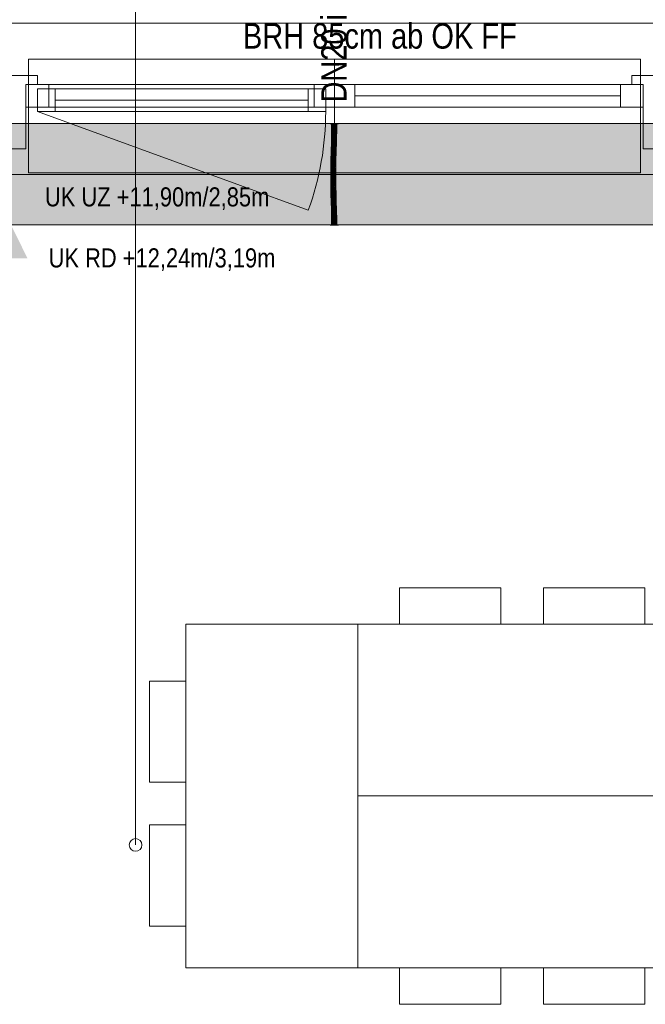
# Model space of a CAD drawing. Extents: x -620 to 3480, y 62 to 1102.
# Tile 88 of 256: x -264 to -215, y 925 to 1003. Entities that reach past the tile are written whole.
import ezdxf
from ezdxf.lldxf.tags import DXFTag

# ---------------------------------------------------------------- set-up
doc = ezdxf.new("R2010")
doc.units = 0
doc.layers.get('0').update_dxf_attribs({"lineweight": 13})
for name, color, linetype, lineweight, true_color in [('00_Beschriftung UZ', 3, 'Continuous', 13, 0x00ff00), ('30 -33 Aussenwände- 7 Fassade_ Elemente', 7, 'Continuous', 9, 0x00aacc), ('30 -35 Decken- 1 Konstruktion-Träger- Stahlbeton', 7, 'grob-A06G9SLJ8I', 13, 0x33aa00), ('60- 61 allgemeine Ausstattung- 1 Möbel', 7, 'Continuous', 9, 0x00cccc), ('70 -75 Raumstempel-2 Verweislinie', 1, 'Continuous', 9, 0xff0000), ('E_Leerrohr 20', 7, 'Continuous', 13, 0xcc0099), ('E_Leerrohr 20-Shading', 7, 'Continuous', 13, 0xcc0099), ('iwb_Schraffur_Unterzug', 7, 'Continuous', 5, 0xffffcc)]:
    doc.layers.add(name, color=color, linetype=linetype, lineweight=lineweight, true_color=true_color)
doc.layers.add('70 -71 Achsen- 1 Gebäudeachsen', color=7, linetype='STRICHPUNKT2-A06G9SLK8I', lineweight=18)
doc.layers.add('Detailelementbeschriftung', color=7, linetype='Continuous', lineweight=9)
doc.styles.get("Standard").update_dxf_attribs({"font": 'ARIALN.TTF'})
tags = doc.linetypes.add('grob-A06G9SLJ8I', pattern=[14, 3, -8, 3]).pattern_tags.tags
tags[8:9] = [DXFTag(74, 4), DXFTag(75, 0), DXFTag(340, '0'), DXFTag(46, 0.0), DXFTag(50, 0.0), DXFTag(44, 0.0), DXFTag(45, 0.0)]
tags[6:7] = [DXFTag(74, 4), DXFTag(75, 0), DXFTag(340, '0'), DXFTag(46, 0.0), DXFTag(50, 0.0), DXFTag(44, 0.0), DXFTag(45, 0.0)]
tags[4:5] = [DXFTag(74, 4), DXFTag(75, 0), DXFTag(340, '0'), DXFTag(46, 0.0), DXFTag(50, 0.0), DXFTag(44, 0.0), DXFTag(45, 0.0)]
tags = doc.linetypes.add('STRICHPUNKT2', pattern=[12.7, 6.35, -3.175, 0, -3.175]).pattern_tags.tags
tags[10:11] = [DXFTag(74, 4), DXFTag(75, 0), DXFTag(340, '0'), DXFTag(46, 0.0), DXFTag(50, 0.0), DXFTag(44, 0.0), DXFTag(45, 0.0)]
tags[8:9] = [DXFTag(74, 4), DXFTag(75, 0), DXFTag(340, '0'), DXFTag(46, 0.0), DXFTag(50, 0.0), DXFTag(44, 0.0), DXFTag(45, 0.0)]
tags[6:7] = [DXFTag(74, 4), DXFTag(75, 0), DXFTag(340, '0'), DXFTag(46, 0.0), DXFTag(50, 0.0), DXFTag(44, 0.0), DXFTag(45, 0.0)]
tags[4:5] = [DXFTag(74, 4), DXFTag(75, 0), DXFTag(340, '0'), DXFTag(46, 0.0), DXFTag(50, 0.0), DXFTag(44, 0.0), DXFTag(45, 0.0)]
tags = doc.linetypes.add('STRICHPUNKT2-A06G9SLK8I', pattern=[12.7, 6.35, -3.175, 0, -3.175]).pattern_tags.tags
tags[10:11] = [DXFTag(74, 4), DXFTag(75, 0), DXFTag(340, '0'), DXFTag(46, 0.0), DXFTag(50, 0.0), DXFTag(44, 0.0), DXFTag(45, 0.0)]
tags[8:9] = [DXFTag(74, 4), DXFTag(75, 0), DXFTag(340, '0'), DXFTag(46, 0.0), DXFTag(50, 0.0), DXFTag(44, 0.0), DXFTag(45, 0.0)]
tags[6:7] = [DXFTag(74, 4), DXFTag(75, 0), DXFTag(340, '0'), DXFTag(46, 0.0), DXFTag(50, 0.0), DXFTag(44, 0.0), DXFTag(45, 0.0)]
tags[4:5] = [DXFTag(74, 4), DXFTag(75, 0), DXFTag(340, '0'), DXFTag(46, 0.0), DXFTag(50, 0.0), DXFTag(44, 0.0), DXFTag(45, 0.0)]

# ---------------------------------------------------------------- blocks, each defined once
blk = doc.blocks.new('Shading-A06G9SHP8I', base_point=(-239.395, 991.98))
at = {"layer": 'E_Leerrohr 20-Shading', "color": 223, "true_color": 0xc67fb4}
for points in [[(-239.676, 994.884), (-239.734, 994.884), (-239.682, 994.161), (-239.741, 994.162)], [(-239.334, 994.884), (-239.393, 994.884), (-239.341, 994.156), (-239.399, 994.157)], [(-239.682, 994.161), (-239.741, 994.162), (-239.699, 993.437), (-239.756, 993.439)], [(-239.697, 993.437), (-239.682, 994.161), (-239.699, 993.437)], [(-239.345, 994.156), (-239.399, 994.157), (-239.371, 993.429), (-239.415, 993.43)], [(-239.356, 993.429), (-239.341, 994.156), (-239.371, 993.429), (-239.345, 994.156)], [(-239.699, 993.437), (-239.756, 993.439), (-239.722, 992.713), (-239.776, 992.714)], [(-239.722, 992.713), (-239.718, 992.713), (-239.699, 993.437), (-239.697, 993.437)], [(-239.718, 992.713), (-239.717, 992.713), (-239.697, 993.437)], [(-239.395, 993.43), (-239.415, 993.43), (-239.421, 992.705), (-239.434, 992.705)], [(-239.405, 992.704), (-239.371, 993.429), (-239.421, 992.705), (-239.395, 993.43)], [(-239.376, 992.704), (-239.356, 993.429), (-239.405, 992.704), (-239.371, 993.429)], [(-239.74, 992.118), (-239.722, 992.713), (-239.795, 991.989), (-239.776, 992.714)], [(-239.743, 991.988), (-239.736, 991.987), (-239.74, 992.118), (-239.723, 992.487)], [(-239.74, 992.118), (-239.726, 992.423), (-239.722, 992.713), (-239.718, 992.713)], [(-239.726, 992.423), (-239.723, 992.487), (-239.718, 992.713), (-239.717, 992.713)], [(-239.421, 992.705), (-239.434, 992.705), (-239.446, 991.981), (-239.453, 991.981)], [(-239.437, 991.981), (-239.405, 992.704), (-239.446, 991.981), (-239.421, 992.705)], [(-239.395, 991.98), (-239.376, 992.704), (-239.437, 991.981), (-239.405, 992.704)], [(-239.745, 991.988), (-239.795, 991.989), (-239.769, 991.261), (-239.808, 991.262)], [(-239.74, 992.118), (-239.795, 991.989), (-239.745, 991.988)], [(-239.759, 991.261), (-239.743, 991.988), (-239.769, 991.261), (-239.745, 991.988)], [(-239.75, 991.261), (-239.736, 991.987), (-239.759, 991.261), (-239.743, 991.988)], [(-239.743, 991.988), (-239.74, 992.118), (-239.745, 991.988)], [(-239.464, 991.258), (-239.446, 991.981), (-239.467, 991.258), (-239.451, 991.981)], [(-239.451, 991.981), (-239.453, 991.981), (-239.467, 991.258)], [(-239.461, 991.258), (-239.437, 991.981), (-239.464, 991.258), (-239.446, 991.981)], [(-239.459, 991.258), (-239.437, 991.981), (-239.45, 991.586)], [(-239.459, 991.258), (-239.408, 991.257), (-239.437, 991.981), (-239.395, 991.98)], [(-239.774, 990.534), (-239.771, 990.9), (-239.811, 990.534), (-239.81, 990.901)], [(-239.771, 990.9), (-239.769, 991.261), (-239.81, 990.901), (-239.808, 991.262)], [(-239.761, 990.534), (-239.759, 991.261), (-239.774, 990.534), (-239.769, 991.261)], [(-239.753, 990.534), (-239.75, 991.261), (-239.761, 990.534), (-239.759, 991.261)], [(-239.466, 990.535), (-239.463, 990.895), (-239.47, 990.535), (-239.468, 990.895)], [(-239.468, 990.895), (-239.467, 990.895), (-239.467, 991.258), (-239.464, 991.258)], [(-239.467, 990.895), (-239.463, 990.895), (-239.464, 991.258), (-239.461, 991.258)], [(-239.466, 990.535), (-239.411, 990.535), (-239.463, 990.895), (-239.41, 990.894)], [(-239.463, 990.895), (-239.41, 990.894), (-239.459, 991.258), (-239.408, 991.257)], [(-239.463, 990.895), (-239.459, 991.258), (-239.463, 990.968)], [(-239.459, 991.258), (-239.461, 991.258), (-239.463, 990.968)], [(-239.461, 991.258), (-239.459, 991.258), (-239.45, 991.586)], [(-239.774, 990.534), (-239.811, 990.534), (-239.76, 989.923), (-239.804, 989.923)], [(-239.75, 989.924), (-239.761, 990.534), (-239.76, 989.923), (-239.774, 990.534)], [(-239.745, 989.924), (-239.753, 990.534), (-239.75, 989.924), (-239.761, 990.534)], [(-239.466, 990.535), (-239.47, 990.535), (-239.453, 989.929), (-239.462, 989.929)], [(-239.404, 989.93), (-239.411, 990.535), (-239.453, 989.929), (-239.466, 990.535)], [(-239.76, 989.923), (-239.804, 989.923), (-239.735, 989.314), (-239.789, 989.312)], [(-239.735, 989.314), (-239.789, 989.312), (-239.727, 989.145), (-239.767, 989.145)], [(-239.767, 989.145), (-239.789, 989.312), (-239.784, 989.145)], [(-239.731, 989.314), (-239.75, 989.924), (-239.735, 989.314), (-239.76, 989.923)], [(-239.73, 989.314), (-239.745, 989.924), (-239.731, 989.314), (-239.75, 989.924)], [(-239.723, 989.076), (-239.725, 989.145), (-239.735, 989.314), (-239.731, 989.314)], [(-239.725, 989.145), (-239.73, 989.314), (-239.731, 989.314)], [(-239.427, 989.322), (-239.453, 989.929), (-239.447, 989.322), (-239.462, 989.929)], [(-239.462, 989.929), (-239.462, 989.929), (-239.447, 989.322)], [(-239.389, 989.323), (-239.404, 989.93), (-239.427, 989.322), (-239.453, 989.929)], [(-239.442, 989.147), (-239.418, 989.148), (-239.447, 989.322), (-239.427, 989.322)], [(-239.418, 989.148), (-239.384, 989.148), (-239.427, 989.322), (-239.389, 989.323)], [(-239.771, 988.703), (-239.712, 988.705), (-239.784, 989.145), (-239.767, 989.145)], [(-239.712, 988.705), (-239.771, 988.703), (-239.694, 988.097), (-239.753, 988.096)], [(-239.767, 989.145), (-239.712, 988.705), (-239.727, 989.145), (-239.723, 989.076)], [(-239.429, 988.713), (-239.396, 988.714), (-239.442, 989.147), (-239.418, 989.148)], [(-239.396, 988.714), (-239.429, 988.713), (-239.366, 988.105), (-239.412, 988.104)], [(-239.396, 988.714), (-239.371, 988.715), (-239.418, 989.148), (-239.384, 989.148)], [(-239.353, 988.106), (-239.371, 988.715), (-239.366, 988.105), (-239.396, 988.714)], [(-239.694, 988.097), (-239.753, 988.096), (-239.682, 987.49), (-239.74, 987.489)], [(-239.681, 987.49), (-239.694, 988.097), (-239.682, 987.49), (-239.694, 988.097)], [(-239.366, 988.105), (-239.412, 988.104), (-239.343, 987.495), (-239.398, 987.494)], [(-239.34, 987.495), (-239.353, 988.106), (-239.343, 987.495), (-239.366, 988.105)], [(-239.682, 987.49), (-239.74, 987.489), (-239.68, 986.884), (-239.734, 986.884)], [(-239.68, 986.884), (-239.677, 986.884), (-239.682, 987.49), (-239.681, 987.49)], [(-239.677, 986.884), (-239.676, 986.884), (-239.681, 987.49)], [(-239.334, 986.884), (-239.343, 987.495), (-239.393, 986.884), (-239.398, 987.494)], [(-239.334, 986.884), (-239.34, 987.495), (-239.343, 987.495)]]:
    blk.add_solid(points, dxfattribs=at)
at = {"layer": 'E_Leerrohr 20-Shading', "color": 231, "true_color": 0xe17fc9}
for points in [[(-239.534, 994.884), (-239.676, 994.884), (-239.541, 994.159), (-239.682, 994.161)], [(-239.534, 994.884), (-239.541, 994.159), (-239.536, 994.159)], [(-239.536, 994.159), (-239.53, 994.159), (-239.534, 994.884)], [(-239.53, 994.159), (-239.399, 994.157), (-239.534, 994.884), (-239.393, 994.884)], [(-239.541, 994.159), (-239.682, 994.161), (-239.556, 993.434), (-239.697, 993.437)], [(-239.541, 994.159), (-239.556, 993.434), (-239.551, 993.434)], [(-239.551, 993.434), (-239.541, 993.433), (-239.541, 994.159), (-239.536, 994.159)], [(-239.536, 994.159), (-239.541, 993.433), (-239.53, 994.159), (-239.519, 993.433)], [(-239.519, 993.433), (-239.415, 993.43), (-239.53, 994.159), (-239.399, 994.157)], [(-239.556, 993.434), (-239.697, 993.437), (-239.576, 992.709), (-239.717, 992.713)], [(-239.556, 993.434), (-239.576, 992.709), (-239.574, 992.709)], [(-239.564, 992.709), (-239.551, 993.434), (-239.574, 992.709), (-239.556, 993.434)], [(-239.564, 992.709), (-239.546, 992.708), (-239.551, 993.434), (-239.541, 993.433)], [(-239.541, 993.433), (-239.546, 992.708), (-239.519, 993.433), (-239.505, 992.707)], [(-239.505, 992.707), (-239.434, 992.705), (-239.519, 993.433), (-239.415, 993.43)], [(-239.723, 992.487), (-239.736, 991.987), (-239.714, 991.987)], [(-239.595, 991.984), (-239.576, 992.709), (-239.723, 992.487), (-239.717, 992.713)], [(-239.595, 991.984), (-239.723, 992.487), (-239.714, 991.987)], [(-239.574, 992.709), (-239.576, 992.709), (-239.591, 991.984), (-239.595, 991.984)], [(-239.577, 991.984), (-239.564, 992.709), (-239.591, 991.984), (-239.574, 992.709)], [(-239.569, 992.445), (-239.577, 991.984), (-239.549, 992.445), (-239.552, 991.983)], [(-239.564, 992.709), (-239.569, 992.445), (-239.546, 992.708), (-239.549, 992.445)], [(-239.546, 992.708), (-239.552, 991.983), (-239.505, 992.707), (-239.492, 991.982)], [(-239.492, 991.982), (-239.453, 991.981), (-239.505, 992.707), (-239.434, 992.705)], [(-239.714, 991.987), (-239.736, 991.987), (-239.704, 991.261), (-239.75, 991.261)], [(-239.704, 991.261), (-239.608, 991.259), (-239.714, 991.987), (-239.6, 991.984)], [(-239.591, 991.984), (-239.595, 991.984), (-239.605, 991.259), (-239.608, 991.259)], [(-239.608, 991.259), (-239.595, 991.984), (-239.6, 991.984)], [(-239.587, 991.259), (-239.577, 991.984), (-239.605, 991.259), (-239.591, 991.984)], [(-239.587, 991.259), (-239.556, 991.259), (-239.577, 991.984), (-239.552, 991.983)], [(-239.552, 991.983), (-239.556, 991.259), (-239.492, 991.982), (-239.482, 991.258)], [(-239.492, 991.982), (-239.482, 991.258), (-239.454, 991.981), (-239.475, 991.258)], [(-239.475, 991.258), (-239.467, 991.258), (-239.454, 991.981), (-239.453, 991.981)], [(-239.704, 991.261), (-239.75, 991.261), (-239.702, 990.534), (-239.753, 990.534)], [(-239.61, 990.898), (-239.608, 991.259), (-239.703, 990.899), (-239.704, 991.261)], [(-239.702, 990.534), (-239.611, 990.535), (-239.703, 990.899), (-239.61, 990.898)], [(-239.592, 990.535), (-239.61, 990.898), (-239.611, 990.535)], [(-239.61, 990.898), (-239.589, 990.897), (-239.605, 991.259), (-239.587, 991.259)], [(-239.605, 991.259), (-239.608, 991.259), (-239.61, 990.898)], [(-239.61, 990.898), (-239.592, 990.535), (-239.589, 990.897)], [(-239.587, 991.259), (-239.59, 990.731), (-239.556, 991.259), (-239.557, 990.732)], [(-239.482, 991.258), (-239.556, 991.259), (-239.483, 990.535), (-239.557, 990.535)], [(-239.482, 991.258), (-239.483, 990.535), (-239.48, 990.639)], [(-239.475, 991.258), (-239.482, 991.258), (-239.478, 991.154)], [(-239.478, 991.154), (-239.482, 991.258), (-239.482, 991.052)], [(-239.468, 990.895), (-239.478, 991.154), (-239.48, 990.535), (-239.482, 991.052)], [(-239.468, 990.895), (-239.48, 990.535), (-239.477, 990.535)], [(-239.467, 991.258), (-239.475, 991.258), (-239.468, 990.895), (-239.478, 991.154)], [(-239.468, 990.895), (-239.472, 990.732), (-239.469, 990.732)], [(-239.702, 990.534), (-239.753, 990.534), (-239.707, 989.924), (-239.745, 989.924)], [(-239.707, 989.924), (-239.605, 989.926), (-239.702, 990.534), (-239.618, 990.535)], [(-239.605, 989.926), (-239.604, 989.926), (-239.618, 990.535), (-239.611, 990.535)], [(-239.592, 990.535), (-239.611, 990.535), (-239.59, 989.927), (-239.604, 989.926)], [(-239.59, 990.731), (-239.592, 990.535), (-239.557, 990.732), (-239.557, 990.535)], [(-239.59, 989.927), (-239.555, 989.927), (-239.592, 990.535), (-239.557, 990.535)], [(-239.483, 990.535), (-239.557, 990.535), (-239.498, 989.928), (-239.555, 989.927)], [(-239.494, 989.928), (-239.48, 990.535), (-239.498, 989.928), (-239.483, 990.535)], [(-239.48, 990.535), (-239.494, 989.928), (-239.481, 990.399)], [(-239.494, 989.928), (-239.485, 989.928), (-239.481, 990.399)], [(-239.47, 990.535), (-239.481, 990.399), (-239.475, 989.929), (-239.485, 989.928)], [(-239.483, 990.535), (-239.48, 990.535), (-239.48, 990.639)], [(-239.48, 990.535), (-239.481, 990.399), (-239.477, 990.535)], [(-239.481, 990.399), (-239.47, 990.535), (-239.477, 990.535)], [(-239.472, 990.732), (-239.477, 990.535), (-239.469, 990.732), (-239.47, 990.535)], [(-239.47, 990.535), (-239.475, 989.929), (-239.462, 989.929)], [(-239.707, 989.924), (-239.745, 989.924), (-239.718, 989.314), (-239.73, 989.314)], [(-239.725, 989.145), (-239.722, 989.145), (-239.73, 989.314), (-239.718, 989.314)], [(-239.722, 989.145), (-239.584, 989.147), (-239.718, 989.314), (-239.589, 989.318)], [(-239.718, 989.314), (-239.589, 989.318), (-239.707, 989.924), (-239.605, 989.926)], [(-239.589, 989.318), (-239.604, 989.926), (-239.605, 989.926)], [(-239.59, 989.927), (-239.604, 989.926), (-239.585, 989.318), (-239.589, 989.318)], [(-239.585, 989.318), (-239.55, 989.319), (-239.59, 989.927), (-239.555, 989.927)], [(-239.585, 989.318), (-239.589, 989.318), (-239.584, 989.147)], [(-239.584, 989.147), (-239.548, 989.047), (-239.585, 989.318), (-239.55, 989.319)], [(-239.494, 989.928), (-239.555, 989.927), (-239.513, 989.32), (-239.55, 989.319)], [(-239.513, 989.32), (-239.55, 989.319), (-239.515, 989.263)], [(-239.515, 989.263), (-239.55, 989.319), (-239.524, 988.979), (-239.548, 989.047)], [(-239.498, 989.235), (-239.496, 989.32), (-239.515, 989.263), (-239.513, 989.32)], [(-239.485, 989.928), (-239.494, 989.928), (-239.496, 989.32), (-239.513, 989.32)], [(-239.481, 989.321), (-239.496, 989.32), (-239.482, 989.211), (-239.498, 989.235)], [(-239.485, 989.928), (-239.496, 989.32), (-239.475, 989.929), (-239.481, 989.321)], [(-239.482, 989.211), (-239.454, 989.167), (-239.481, 989.321), (-239.456, 989.321)], [(-239.475, 989.929), (-239.481, 989.321), (-239.462, 989.929), (-239.456, 989.321)], [(-239.456, 989.321), (-239.447, 989.322), (-239.462, 989.929)], [(-239.454, 989.167), (-239.442, 989.147), (-239.456, 989.321), (-239.447, 989.322)], [(-239.722, 989.145), (-239.725, 989.145), (-239.723, 989.076)], [(-239.712, 988.705), (-239.722, 989.145), (-239.723, 989.076)], [(-239.712, 988.705), (-239.571, 988.709), (-239.722, 989.145), (-239.584, 989.147)], [(-239.571, 988.709), (-239.712, 988.705), (-239.553, 988.101), (-239.694, 988.097)], [(-239.571, 988.709), (-239.545, 988.71), (-239.584, 989.147), (-239.548, 989.047)], [(-239.545, 988.71), (-239.571, 988.709), (-239.54, 988.101), (-239.553, 988.101)], [(-239.524, 988.979), (-239.548, 989.047), (-239.533, 988.71), (-239.545, 988.71)], [(-239.533, 988.71), (-239.545, 988.71), (-239.542, 988.399)], [(-239.509, 988.711), (-239.533, 988.71), (-239.54, 988.101), (-239.542, 988.399)], [(-239.509, 988.711), (-239.54, 988.101), (-239.521, 988.102)], [(-239.509, 988.711), (-239.504, 988.924), (-239.533, 988.71), (-239.524, 988.979)], [(-239.504, 988.924), (-239.498, 989.235), (-239.524, 988.979), (-239.515, 989.263)], [(-239.509, 988.711), (-239.521, 988.102), (-239.488, 988.712), (-239.495, 988.102)], [(-239.486, 988.873), (-239.504, 988.924), (-239.488, 988.712), (-239.509, 988.711)], [(-239.482, 989.211), (-239.498, 989.235), (-239.486, 988.873), (-239.504, 988.924)], [(-239.495, 988.102), (-239.459, 988.103), (-239.488, 988.712), (-239.449, 988.713)], [(-239.488, 988.712), (-239.45, 988.713), (-239.486, 988.873), (-239.451, 988.773)], [(-239.486, 988.873), (-239.451, 988.773), (-239.482, 989.211), (-239.454, 989.167)], [(-239.459, 988.103), (-239.412, 988.104), (-239.449, 988.713), (-239.429, 988.713)], [(-239.451, 988.773), (-239.448, 988.767), (-239.454, 989.167), (-239.442, 989.147)], [(-239.45, 988.713), (-239.449, 988.713), (-239.451, 988.773), (-239.448, 988.767)], [(-239.449, 988.713), (-239.429, 988.713), (-239.448, 988.767)], [(-239.448, 988.767), (-239.429, 988.713), (-239.442, 989.147)], [(-239.553, 988.101), (-239.694, 988.097), (-239.54, 987.492), (-239.681, 987.49)], [(-239.537, 987.492), (-239.536, 987.492), (-239.553, 988.101), (-239.54, 988.101)], [(-239.553, 988.101), (-239.553, 988.101), (-239.537, 987.492), (-239.54, 987.492)], [(-239.521, 988.102), (-239.54, 988.101), (-239.531, 987.492), (-239.536, 987.492)], [(-239.495, 988.102), (-239.521, 988.102), (-239.501, 987.493), (-239.531, 987.492)], [(-239.468, 987.493), (-239.459, 988.103), (-239.501, 987.493), (-239.495, 988.102)], [(-239.468, 987.493), (-239.398, 987.494), (-239.459, 988.103), (-239.412, 988.104)], [(-239.54, 987.492), (-239.681, 987.49), (-239.534, 986.884), (-239.676, 986.884)], [(-239.536, 987.428), (-239.537, 987.492), (-239.535, 987.199), (-239.54, 987.492)], [(-239.534, 986.884), (-239.535, 987.199), (-239.54, 987.492)], [(-239.536, 987.492), (-239.537, 987.492), (-239.536, 987.428)], [(-239.531, 987.492), (-239.536, 987.492), (-239.532, 987.268)], [(-239.536, 987.428), (-239.532, 987.242), (-239.536, 987.492), (-239.532, 987.268)], [(-239.533, 987.071), (-239.532, 987.242), (-239.535, 987.199), (-239.536, 987.428)], [(-239.534, 986.884), (-239.533, 987.071), (-239.535, 987.199)], [(-239.53, 986.884), (-239.533, 987.071), (-239.534, 986.884)], [(-239.53, 986.884), (-239.525, 986.884), (-239.533, 987.071), (-239.532, 987.242)], [(-239.468, 987.493), (-239.531, 987.492), (-239.525, 986.884), (-239.532, 987.268)], [(-239.532, 987.242), (-239.525, 986.884), (-239.532, 987.268)], [(-239.468, 987.493), (-239.525, 986.884), (-239.476, 986.884)], [(-239.476, 986.884), (-239.393, 986.884), (-239.468, 987.493), (-239.398, 987.494)]]:
    blk.add_solid(points, dxfattribs=at)
blk = doc.blocks.new('Shading-A06G9SHR8I', base_point=(-239.529, 986.884))
at = {"layer": 'E_Leerrohr 20-Shading', "color": 213, "true_color": 0xd67fc0}
for points in [[(-239.534, 987.493), (-239.534, 987.672), (-239.734, 986.884), (-239.734, 987.672)], [(-239.534, 987.493), (-239.734, 986.884), (-239.547, 986.884)], [(-239.547, 986.884), (-239.54, 986.884), (-239.534, 987.493), (-239.534, 987.251)], [(-239.54, 986.884), (-239.534, 986.884), (-239.534, 987.251)], [(-239.534, 987.493), (-239.446, 987.225), (-239.534, 987.672), (-239.44, 987.672)], [(-239.529, 986.884), (-239.451, 986.884), (-239.534, 987.493), (-239.446, 987.225)], [(-239.529, 986.884), (-239.534, 987.493), (-239.532, 986.884), (-239.534, 987.251)], [(-239.534, 987.251), (-239.534, 986.884), (-239.532, 986.884)], [(-239.451, 986.884), (-239.334, 986.884), (-239.446, 987.225)], [(-239.446, 987.225), (-239.334, 986.884), (-239.44, 987.672), (-239.334, 987.672)], [(-239.708, 986.884), (-239.864, 986.884), (-239.708, 986.872), (-239.864, 986.872)], [(-239.534, 986.872), (-239.534, 986.884), (-239.708, 986.872), (-239.708, 986.884)], [(-239.49, 986.884), (-239.534, 986.884), (-239.49, 986.872), (-239.534, 986.872)], [(-239.463, 986.872), (-239.463, 986.884), (-239.49, 986.872), (-239.49, 986.884)], [(-239.463, 986.872), (-239.437, 986.872), (-239.463, 986.884), (-239.437, 986.884)], [(-239.437, 986.872), (-239.204, 986.872), (-239.437, 986.884), (-239.204, 986.884)]]:
    blk.add_solid(points, dxfattribs=at)
blk = doc.blocks.new('Shading-A06G9SHT8I', base_point=(-239.534, 994.884))
at = {"layer": 'E_Leerrohr 20-Shading', "color": 213, "true_color": 0xd67fc0}
for points in [[(-239.864, 994.896), (-239.864, 994.884), (-239.756, 994.896), (-239.756, 994.884)], [(-239.756, 994.884), (-239.534, 994.884), (-239.756, 994.896), (-239.534, 994.896)], [(-239.734, 994.096), (-239.534, 994.096), (-239.734, 994.884), (-239.534, 994.884)], [(-239.534, 994.896), (-239.534, 994.884), (-239.442, 994.896), (-239.442, 994.884)], [(-239.534, 994.884), (-239.534, 994.096), (-239.334, 994.884), (-239.346, 994.096)], [(-239.442, 994.884), (-239.204, 994.884), (-239.442, 994.896), (-239.204, 994.896)], [(-239.346, 994.096), (-239.334, 994.096), (-239.334, 994.884)]]:
    blk.add_solid(points, dxfattribs=at)
blk = doc.blocks.new('Referenz-A06G9SLM8I')
at = {"layer": '00_Beschriftung UZ', "color": 0, "lineweight": -2}
for points in [[(-266.436, 989.575), (-265.104, 986.904), (-263.766, 989.573)], [(-263.772, 984.234), (-265.104, 986.904), (-266.443, 984.235)]]:
    blk.add_solid(points, dxfattribs=at)
at = {"layer": '30 -33 Aussenwände- 7 Fassade_ Elemente', "color": 0, "linetype": 'Continuous', "lineweight": -2, "ltscale": 0.13}
for p, q in [((-158.404, 1002.844), (-320.604, 1002.844)), ((-263.004, 998.704), (-267.204, 998.704)), ((-263.004, 998.004), (-263.004, 998.704)), ((-211.804, 998.704), (-216.004, 998.704)), ((-216.004, 998.704), (-216.004, 998.004)), ((-263.904, 998.004), (-262.104, 998.004)), ((-263.904, 992.904), (-263.904, 998.004)), ((-263.904, 996.204), (-263.904, 998.004)), ((-263.904, 998.004), (-263.004, 998.004)), ((-263.904, 998.004), (-239.504, 998.004)), ((-263.904, 996.204), (-263.904, 998.004)), ((-262.104, 998.004), (-262.104, 996.204)), ((-241.104, 996.204), (-241.104, 998.004)), ((-241.104, 998.004), (-239.504, 998.004)), ((-239.504, 998.004), (-237.904, 998.004)), ((-239.504, 998.004), (-215.104, 998.004)), ((-239.504, 996.204), (-239.504, 998.004)), ((-239.504, 998.004), (-239.504, 996.204)), ((-237.904, 998.004), (-237.904, 996.204)), ((-216.904, 996.204), (-216.904, 998.004)), ((-216.904, 998.004), (-215.104, 998.004)), ((-216.004, 998.004), (-215.104, 998.004)), ((-215.104, 998.004), (-215.104, 992.904)), ((-215.104, 998.004), (-215.104, 996.204)), ((-215.104, 998.004), (-215.104, 996.204)), ((-263.004, 997.654), (-261.604, 997.654)), ((-263.004, 995.854), (-263.004, 997.654)), ((-263.004, 997.654), (-240.204, 997.654)), ((-263.004, 995.854), (-263.004, 997.654)), ((-261.604, 997.654), (-261.604, 995.854)), ((-241.604, 995.854), (-241.604, 997.654)), ((-241.604, 997.654), (-240.204, 997.654)), ((-240.204, 997.654), (-240.204, 995.854)), ((-240.204, 997.654), (-240.204, 995.854)), ((-237.904, 997.104), (-216.904, 997.104)), ((-241.604, 996.754), (-261.604, 996.754)), ((-239.504, 996.204), (-263.904, 996.204)), ((-262.104, 996.204), (-263.904, 996.204)), ((-261.604, 995.854), (-263.004, 995.854)), ((-240.204, 995.854), (-263.004, 995.854)), ((-240.204, 995.854), (-241.604, 995.854)), ((-239.504, 996.204), (-241.104, 996.204)), ((-237.904, 996.204), (-239.504, 996.204)), ((-215.104, 996.204), (-239.504, 996.204)), ((-215.104, 996.204), (-216.904, 996.204)), ((-266.304, 992.904), (-263.904, 992.904)), ((-215.104, 992.904), (-212.704, 992.904)), ((-317.504, 986.904), (-161.504, 986.904))]:
    blk.add_line(p, q, dxfattribs=at)
at = {"layer": '30 -33 Aussenwände- 7 Fassade_ Elemente', "color": 0, "lineweight": -2}
for p, q in [((-263.704, 998.004), (-263.704, 1000.004)), ((-263.704, 1000.004), (-239.504, 1000.004)), ((-239.504, 1000.004), (-215.304, 1000.004)), ((-239.504, 998.004), (-239.504, 1000.004)), ((-215.304, 1000.004), (-215.304, 998.004)), ((-263.704, 996.204), (-263.704, 998.004)), ((-263.704, 998.004), (-262.104, 998.004)), ((-262.104, 998.004), (-241.104, 998.004)), ((-262.104, 998.004), (-262.104, 996.204)), ((-241.104, 998.004), (-241.104, 996.204)), ((-239.504, 998.004), (-241.104, 998.004)), ((-239.504, 996.204), (-239.504, 998.004)), ((-239.504, 998.004), (-237.904, 998.004)), ((-237.904, 996.204), (-237.904, 998.004)), ((-237.904, 998.004), (-216.904, 998.004)), ((-216.904, 996.204), (-216.904, 998.004)), ((-215.304, 998.004), (-216.904, 998.004)), ((-215.304, 996.204), (-215.304, 998.004)), ((-263.004, 995.854), (-263.004, 997.654)), ((-263.004, 997.654), (-261.604, 997.654)), ((-261.604, 997.654), (-241.604, 997.654)), ((-261.604, 997.654), (-261.604, 995.854)), ((-241.604, 995.854), (-241.604, 997.654)), ((-241.604, 997.654), (-240.204, 997.654)), ((-240.204, 997.654), (-240.204, 995.854)), ((-216.904, 997.104), (-237.904, 997.104)), ((-261.604, 996.754), (-241.604, 996.754)), ((-262.104, 996.204), (-263.704, 996.204)), ((-263.704, 996.204), (-263.704, 991.004)), ((-261.604, 995.854), (-263.004, 995.854)), ((-241.604, 995.854), (-261.604, 995.854)), ((-240.204, 995.854), (-241.604, 995.854)), ((-241.104, 996.204), (-239.504, 996.204)), ((-237.904, 996.204), (-239.504, 996.204)), ((-239.504, 996.204), (-239.504, 991.004)), ((-216.904, 996.204), (-237.904, 996.204)), ((-216.904, 996.204), (-215.304, 996.204)), ((-215.304, 991.004), (-215.304, 996.204)), ((-263.704, 991.004), (-239.504, 991.004)), ((-239.504, 991.004), (-215.304, 991.004))]:
    blk.add_line(p, q, dxfattribs=at)
at = {"layer": '30 -33 Aussenwände- 7 Fassade_ Elemente', "color": 0, "linetype": 'grob-A06G9SLJ8I', "lineweight": -2, "ltscale": 0.13}
blk.add_line((-263.004, 995.854), (-241.579, 988.056), dxfattribs=at)
blk.add_ellipse((-263.004, 995.854), major_axis=(21.425, -7.798), ratio=1, start_param=0, end_param=0.349066, dxfattribs=at)
at = {"layer": '30 -35 Decken- 1 Konstruktion-Träger- Stahlbeton', "color": 0, "lineweight": -2}
for p, q in [((3.996, 994.904), (-554.534, 994.904)), ((3.996, 986.904), (-554.534, 986.904))]:
    blk.add_line(p, q, dxfattribs=at)
at = {"layer": '60- 61 allgemeine Ausstattung- 1 Möbel', "color": 0, "linetype": 'Continuous', "lineweight": -2, "ltscale": 0.13}
for p, q in [((-234.362, 955.309), (-234.362, 958.189)), ((-234.362, 958.189), (-226.362, 958.189)), ((-226.362, 958.189), (-226.362, 955.309)), ((-222.972, 955.309), (-222.972, 958.189)), ((-222.972, 958.189), (-214.972, 958.189)), ((-214.972, 958.189), (-214.972, 955.309)), ((-251.267, 928.109), (-251.267, 955.309)), ((-251.267, 955.309), (-237.667, 955.309)), ((-237.667, 941.709), (-237.667, 955.309)), ((-237.667, 955.309), (-211.667, 955.309)), ((-237.667, 955.309), (-237.667, 928.109)), ((-226.362, 955.309), (-234.362, 955.309)), ((-214.972, 955.309), (-222.972, 955.309)), ((-254.148, 950.803), (-251.267, 950.803)), ((-254.148, 942.803), (-254.148, 950.803)), ((-251.267, 950.803), (-251.267, 942.803)), ((-251.267, 942.803), (-254.148, 942.803)), ((-211.667, 941.709), (-237.667, 941.709)), ((-237.667, 928.109), (-237.667, 941.709)), ((-237.667, 941.709), (-211.667, 941.709)), ((-254.148, 939.414), (-251.267, 939.414)), ((-254.148, 931.414), (-254.148, 939.414)), ((-251.267, 939.414), (-251.267, 931.414)), ((-251.267, 931.414), (-254.148, 931.414)), ((-237.667, 928.109), (-251.267, 928.109)), ((-211.667, 928.109), (-237.667, 928.109)), ((-234.362, 925.228), (-234.362, 928.109)), ((-234.362, 928.109), (-226.362, 928.109)), ((-226.362, 928.109), (-226.362, 925.228)), ((-222.972, 925.228), (-222.972, 928.109)), ((-222.972, 928.109), (-214.972, 928.109)), ((-214.972, 928.109), (-214.972, 925.228)), ((-226.362, 925.228), (-234.362, 925.228)), ((-214.972, 925.228), (-222.972, 925.228))]:
    blk.add_line(p, q, dxfattribs=at)
at = {"layer": '70 -71 Achsen- 1 Gebäudeachsen', "color": 0, "linetype": 'STRICHPUNKT2-A06G9SLK8I', "lineweight": -2, "ltscale": 0.13}
blk.add_line((-554.534, 990.884), (92.907, 990.884), dxfattribs=at)
at = {"layer": '70 -75 Raumstempel-2 Verweislinie', "color": 0, "linetype": 'Continuous', "lineweight": -2, "ltscale": 0.13}
blk.add_line((-255.241, 937.836), (-255.241, 1066.949), dxfattribs=at)
at = {"layer": '70 -75 Raumstempel-2 Verweislinie', "color": 0, "linetype": 'ByBlock', "lineweight": -2, "ltscale": 0.13}
blk.add_circle((-255.241, 937.836), 0.5, dxfattribs=at)
at = {"layer": '00_Beschriftung UZ', "color": 0, "linetype": 'ByBlock', "lineweight": -2, "ltscale": 0.13, "char_height": 1.51033, "attachment_point": 1}
for s, insert in [('{\\fArial Narrow;UK UZ +11,90m/2,85m}', (-262.402, 989.861)), ('{\\fArial Narrow;UK RD +12,24m/3,19m}', (-262.115, 985.034))]:
    blk.add_mtext(s, dxfattribs=dict(at, insert=insert))
at = {"layer": '30 -33 Aussenwände- 7 Fassade_ Elemente', "color": 0, "linetype": 'ByBlock', "lineweight": -2, "ltscale": 0.13, "insert": (-246.744, 1002.836), "char_height": 2, "attachment_point": 1}
blk.add_mtext('{\\fArial Narrow;BRH 85cm ab OK FF}', dxfattribs=at)
blk = doc.blocks.new('Referenz-A06G9SLO8I')
at = {"layer": 'iwb_Schraffur_Unterzug', "linetype": 'Continuous', "ltscale": 0.13}
for points in [[(-554.534, 994.884), (3.967, 994.884), (3.967, 986.884)], [(-554.534, 994.884), (3.967, 986.884), (-554.534, 993.736)], [(-554.534, 993.736), (3.967, 986.884), (-554.534, 986.884)]]:
    blk.add_solid(points, dxfattribs=at)
blk = doc.blocks.new('Flexrohr-A06G9SOM8I')
at = {"color": 0, "linetype": 'ByBlock', "lineweight": -2, "ltscale": 0.13}
for p, q in [((-239.734, 994.884), (-239.741, 994.162)), ((-239.734, 994.884), (-239.334, 994.884)), ((-239.334, 994.884), (-239.341, 994.156)), ((-239.741, 994.162), (-239.756, 993.439)), ((-239.73, 994.087), (-239.354, 994.081)), ((-239.726, 994.485), (-239.35, 994.482)), ((-239.341, 994.156), (-239.356, 993.429)), ((-239.756, 993.439), (-239.776, 992.714)), ((-239.748, 993.288), (-239.372, 993.279)), ((-239.739, 993.688), (-239.363, 993.68)), ((-239.356, 993.429), (-239.376, 992.704)), ((-239.776, 992.714), (-239.795, 991.989)), ((-239.77, 992.489), (-239.394, 992.479)), ((-239.759, 992.889), (-239.383, 992.879)), ((-239.376, 992.704), (-239.395, 991.98)), ((-239.795, 991.989), (-239.808, 991.262)), ((-239.788, 991.688), (-239.412, 991.681)), ((-239.78, 992.089), (-239.404, 992.08)), ((-239.395, 991.98), (-239.408, 991.257)), ((-239.808, 991.262), (-239.811, 990.534)), ((-239.798, 990.885), (-239.422, 990.884)), ((-239.796, 991.287), (-239.42, 991.282)), ((-239.408, 991.257), (-239.411, 990.535)), ((-239.811, 990.534), (-239.804, 989.923)), ((-239.799, 990.483), (-239.423, 990.485)), ((-239.794, 990.082), (-239.418, 990.087)), ((-239.411, 990.535), (-239.404, 989.93)), ((-239.804, 989.923), (-239.789, 989.312)), ((-239.789, 989.312), (-239.771, 988.703)), ((-239.786, 989.68), (-239.41, 989.689)), ((-239.776, 989.279), (-239.4, 989.29)), ((-239.404, 989.93), (-239.389, 989.323)), ((-239.389, 989.323), (-239.371, 988.715)), ((-239.771, 988.703), (-239.753, 988.096)), ((-239.764, 988.879), (-239.388, 988.89)), ((-239.371, 988.715), (-239.353, 988.106)), ((-239.753, 988.096), (-239.74, 987.489)), ((-239.752, 988.48), (-239.376, 988.49)), ((-239.741, 988.08), (-239.365, 988.09)), ((-239.353, 988.106), (-239.34, 987.495)), ((-239.74, 987.489), (-239.734, 986.884)), ((-239.732, 987.682), (-239.356, 987.689)), ((-239.726, 987.283), (-239.35, 987.287)), ((-239.34, 987.495), (-239.334, 986.884)), ((-239.734, 986.884), (-239.334, 986.884)), ((-239.722, 986.885), (-239.346, 986.885))]:
    blk.add_line(p, q, dxfattribs=at)
blk = doc.blocks.new('Enddeckel-A06G9SOQ8I')
at = {"color": 0, "linetype": 'ByBlock', "lineweight": -2, "ltscale": 0.13}
for p, q in [((-239.734, 987.672), (-239.734, 986.884)), ((-239.617, 987.672), (-239.734, 987.672)), ((-239.452, 987.672), (-239.617, 987.672)), ((-239.334, 987.672), (-239.452, 987.672)), ((-239.334, 986.884), (-239.334, 987.672)), ((-239.864, 986.884), (-239.864, 986.872)), ((-239.671, 986.884), (-239.864, 986.884)), ((-239.671, 986.872), (-239.864, 986.872)), ((-239.617, 986.884), (-239.734, 986.884)), ((-239.398, 986.884), (-239.671, 986.884)), ((-239.398, 986.872), (-239.671, 986.872)), ((-239.452, 986.884), (-239.617, 986.884)), ((-239.334, 986.884), (-239.452, 986.884)), ((-239.204, 986.884), (-239.398, 986.884)), ((-239.204, 986.872), (-239.398, 986.872)), ((-239.204, 986.872), (-239.204, 986.884))]:
    blk.add_line(p, q, dxfattribs=at)
at = {"color": 0, "linetype": 'STRICHPUNKT2', "lineweight": 5, "ltscale": 0.13}
blk.add_line((-239.534, 986.884), (-239.534, 987.672), dxfattribs=at)
blk = doc.blocks.new('Enddeckel-A06G9SP28I')
at = {"color": 0, "linetype": 'ByBlock', "lineweight": -2, "ltscale": 0.13}
for p, q in [((-239.864, 994.896), (-239.864, 994.884)), ((-239.864, 994.896), (-239.671, 994.896)), ((-239.864, 994.884), (-239.671, 994.884)), ((-239.734, 994.884), (-239.734, 994.096)), ((-239.734, 994.884), (-239.617, 994.884)), ((-239.671, 994.896), (-239.398, 994.896)), ((-239.671, 994.884), (-239.398, 994.884)), ((-239.617, 994.884), (-239.452, 994.884)), ((-239.452, 994.884), (-239.334, 994.884)), ((-239.398, 994.896), (-239.204, 994.896)), ((-239.398, 994.884), (-239.204, 994.884)), ((-239.334, 994.096), (-239.334, 994.884)), ((-239.204, 994.884), (-239.204, 994.896)), ((-239.734, 994.096), (-239.617, 994.096)), ((-239.617, 994.096), (-239.452, 994.096)), ((-239.452, 994.096), (-239.334, 994.096))]:
    blk.add_line(p, q, dxfattribs=at)
at = {"color": 0, "linetype": 'STRICHPUNKT2', "lineweight": 5, "ltscale": 0.13}
blk.add_line((-239.534, 994.884), (-239.534, 994.096), dxfattribs=at)
blk = doc.blocks.new('Einzeiliger Text-A06G9SPQ8I')
at = {"color": 0, "lineweight": -2, "insert": (-240.554, 996.572), "char_height": 2, "attachment_point": 1, "rotation": 90}
blk.add_mtext('{\\fArial Narrow;DN20 in UZ}', dxfattribs=at)

msp = doc.modelspace()

# ---------------------------------------------------------------- block references
at = {"color": 8, "lineweight": 13, "ltscale": 0.13, "true_color": 0x808080}
msp.add_blockref('Referenz-A06G9SLM8I', (0, 0), dxfattribs=at)
at = {"color": 8, "lineweight": 25, "ltscale": 0.25, "true_color": 0x808080}
msp.add_blockref('Referenz-A06G9SLO8I', (0, 0), dxfattribs=at)
at = {"layer": 'Detailelementbeschriftung', "ltscale": 0.13}
msp.add_blockref('Einzeiliger Text-A06G9SPQ8I', (0, 0), dxfattribs=at)
at = {"layer": 'E_Leerrohr 20'}
for name, p in [('Shading-A06G9SHT8I', (-239.534, 994.884)), ('Shading-A06G9SHP8I', (-239.395, 991.98)), ('Shading-A06G9SHR8I', (-239.529, 986.884))]:
    msp.add_blockref(name, p, dxfattribs=at)
at = {"layer": 'E_Leerrohr 20', "ltscale": 0.13}
for name in ['Enddeckel-A06G9SP28I', 'Flexrohr-A06G9SOM8I', 'Enddeckel-A06G9SOQ8I']:
    msp.add_blockref(name, (0, 0), dxfattribs=at)

doc.saveas('drawing.dxf')
